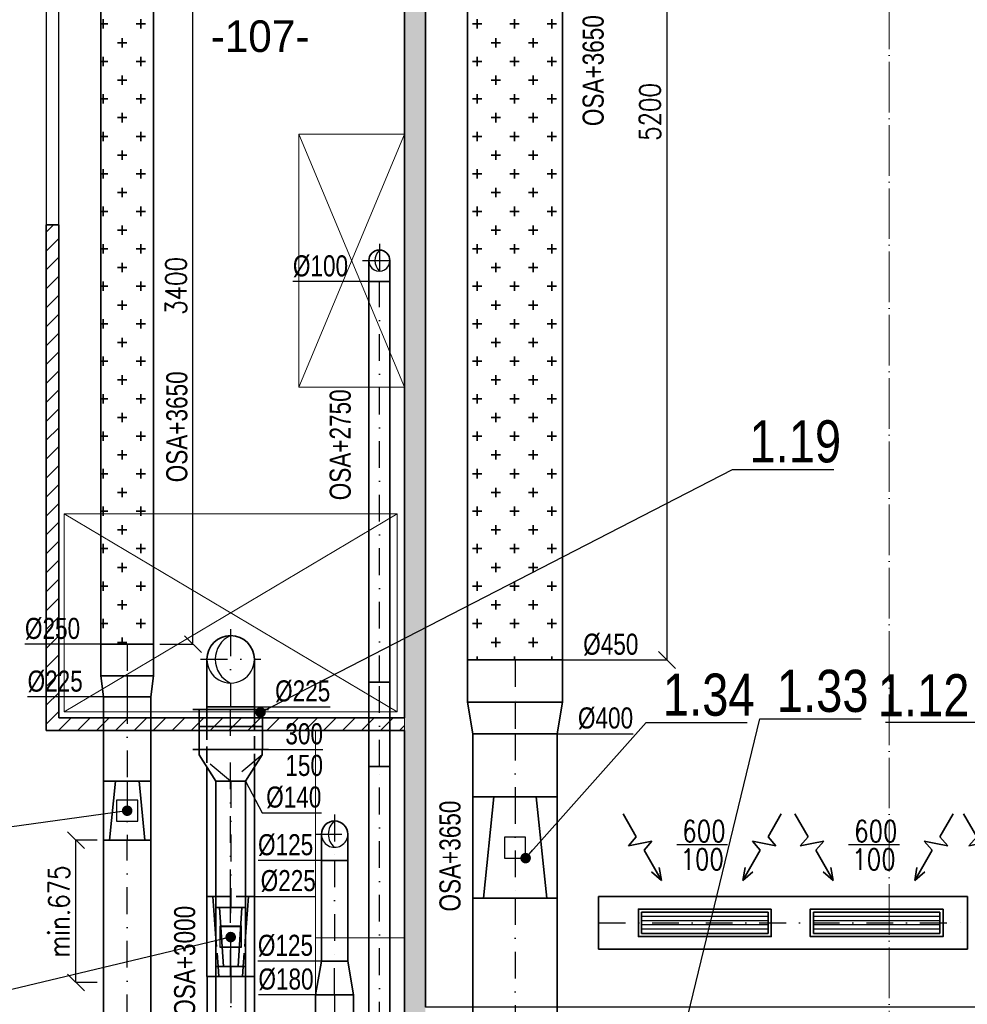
# Model space of a CAD drawing. Header units: millimetres. Extents: x 161070 to 520640, y 9197 to 248394.
# Tile 91 of 137: x 189772 to 194267, y 125788 to 130459. Entities that reach past the tile are written whole.
import ezdxf
from ezdxf.enums import TextEntityAlignment as Align

# ---------------------------------------------------------------- set-up
doc = ezdxf.new("R2010")
doc.units = ezdxf.units.MM
doc.header["$LTSCALE"] = 10
for name, pattern in [('ACAD_ISO04W100', [30, 24, -3, 0, -3]), ('DASHDOT', [25.4, 12.7, -6.35, 0, -6.35]), ('DASHED', [19.05, 12.7, -6.35]), ('ČÁRKOVANÁ', [0.75, 0.5, -0.25])]:
    doc.linetypes.add(name, pattern=pattern)
doc.layers.get('Defpoints').update_dxf_attribs({"color": 252})
doc.layers.add('netisk', color=253, linetype='Continuous', plot=False)
for name, color, linetype, lineweight in [('NS_tlusta', 253, 'Continuous', 15), ('NS_velmi_tlusta', 253, 'Continuous', 35), ('srafy', 253, 'Continuous', 9), ('tlusta', 253, 'Continuous', 15), ('VZT Odvod', 5, 'Continuous', 35), ('VZT Privod', 6, 'Continuous', 35), ('VZT-koty', 4, 'Continuous', 25)]:
    doc.layers.add(name, color=color, linetype=linetype, lineweight=lineweight)
for name, color, linetype in [('VZT CM', 1, 'Continuous'), ('VZT Odvod-pozice_odkaz', 7, 'Continuous'), ('VZT Odvod-pozice_text', 7, 'Continuous'), ('VZT Privod-pozice_odkaz', 7, 'Continuous'), ('VZT Privod-pozice_text', 7, 'Continuous')]:
    doc.layers.add(name, color=color, linetype=linetype)
doc.layers.add('zarizovaci predmety', color=253, linetype='Continuous', lineweight=9, transparency=0.3)
doc.styles.add('AR-KOTY', font='simplex', dxfattribs={"width": 0.7})
doc.styles.add('Arial', font='arial.ttf')
doc.styles.add('laplan N', font='txt')
doc.styles.add('Romans', font='romans.shx', dxfattribs={"width": 0.8})
doc.styles.get("Standard").update_dxf_attribs({"font": 'ic-simplex.shx', "width": 0.8})
doc.dimstyles.new('CADKON', dxfattribs={"dimscale": 50, "dimtxt": 2.5, "dimasz": 2.5, "dimexe": 1.8, "dimexo": 5, "dimgap": 0.6, "dimtad": 1, "dimrnd": 1, "dimtxsty": 'Standard', "dimblk1": 'ARCHTICK', "dimblk2": 'ARCHTICK', "dimsah": 1, "dimcen": 2.5, "dimadec": 1, "dimazin": 2, "dimtfac": 1, "dimtdec": 4, "dimtix": 1, "dimtmove": 1, "dimatfit": 3, "dimldrblk": 'OPEN30', "dimfxl": 5, "dimtolj": 1, "dimarcsym": 0})
doc.dimstyles.new('Standa 50', dxfattribs={"dimtxt": 100, "dimasz": 80, "dimexe": 0, "dimexo": 30, "dimgap": 30, "dimtad": 1, "dimdec": 0, "dimrnd": 1, "dimdsep": 46, "dimtxsty": 'Romans', "dimblk": 'OBLIQUE', "dimcen": 0, "dimclrd": 256, "dimclre": 256, "dimclrt": 256, "dimadec": 0, "dimazin": 0, "dimtfac": 1, "dimtdec": 0, "dimtofl": 0, "dimtmove": 0, "dimatfit": 3, "dimldrblk": 'OBLIQUE', "dimfxl": 1, "dimtvp": 1.1, "dimtolj": 1, "dimlwd": -1, "dimlwe": -1, "dimarcsym": 0})
pattern_1 = [(90, (-376.46, -2e-12), (-532, 533.4), [44.45, -488.95]), (90, (-198.66, 1e-14), (-532, 533.4), [44.45, -488.95]), (90, (-20.86, -2e-12), (-532, 533.4), [44.45, -488.95]), (180, (-0.007, 22.2), (2e-13, 533.4), [43.0784, -3148.9216]), (180, (-532, 555.6), (2e-13, 533.4), [43.0784, -3148.9216]), (180, (-1064, 1089), (2e-13, 533.4), [43.0784, -3148.9216]), (180, (-1596, 1622.4), (2e-13, 533.4), [43.0784, -3148.9216]), (180, (-2128, 2155.8), (2e-13, 533.4), [43.0784, -3148.9216]), (180, (-2660, 2689.2), (2e-13, 533.4), [43.0784, -3148.9216]), (180, (-176.44, 22.2), (2e-13, 533.4), [44.45, -3147.55]), (180, (-708.43, 555.6), (2e-13, 533.4), [44.45, -3147.55]), (180, (-1240.43, 1089), (2e-13, 533.4), [44.45, -3147.55]), (180, (-1772.43, 1622.4), (2e-13, 533.4), [44.45, -3147.55]), (180, (-2304.43, 2155.8), (2e-13, 533.4), [44.45, -3147.55]), (180, (-2836.43, 2689.2), (2e-13, 533.4), [44.45, -3147.55]), (180, (-354.24, 22.2), (2e-13, 533.4), [44.45, -3147.55]), (180, (-886.24, 555.6), (2e-13, 533.4), [44.45, -3147.55]), (180, (-1418.23, 1089), (2e-13, 533.4), [44.45, -3147.55]), (180, (-1950.23, 1622.4), (2e-13, 533.4), [44.45, -3147.55]), (180, (-2482.24, 2155.8), (2e-13, 533.4), [44.45, -3147.55]), (180, (-3014.24, 2689.2), (2e-13, 533.4), [44.45, -3147.55]), (180, (-354.24, 200), (2e-13, 533.4), [44.45, -3147.55]), (180, (-886.24, 733.4), (2e-13, 533.4), [44.45, -3147.55]), (180, (-1418.23, 1266.8), (2e-13, 533.4), [44.45, -3147.55]), (180, (-1950.23, 1800.2), (2e-13, 533.4), [44.45, -3147.55]), (180, (-2482.24, 2333.6), (2e-13, 533.4), [44.45, -3147.55]), (180, (-3014.24, 2867), (2e-13, 533.4), [44.45, -3147.55]), (180, (-354.24, 377.8), (2e-13, 533.4), [44.45, -3147.55]), (180, (-886.24, 911.2), (2e-13, 533.4), [44.45, -3147.55]), (180, (-1418.23, 1444.6), (2e-13, 533.4), [44.45, -3147.55]), (180, (-1950.23, 1978), (2e-13, 533.4), [44.45, -3147.55]), (180, (-2482.24, 2511.4), (2e-13, 533.4), [44.45, -3147.55]), (180, (-3014.24, 3044.8), (2e-13, 533.4), [44.45, -3147.55]), (90, (-376.46, 177.8), (-532, 533.4), [44.45, -488.95]), (90, (-376.46, 355.6), (-532, 533.4), [44.45, -488.95]), (90, (-287.56, 88.9), (-532, 533.4), [44.45, -488.95]), (90, (-287.56, 266.7), (-532, 533.4), [44.45, -488.95]), (90, (-198.66, 177.8), (-532, 533.4), [44.45, -488.95]), (90, (-198.66, 355.6), (-532, 533.4), [44.45, -488.95]), (90, (-109.76, 88.9), (-532, 533.4), [44.45, -488.95]), (90, (-109.76, 266.7), (-532, 533.4), [44.45, -488.95]), (90, (-20.86, 177.8), (-532, 533.4), [44.45, -488.95]), (90, (-20.86, 355.6), (-532, 533.4), [44.45, -488.95]), (180, (-87.53, 111.1), (2e-13, 533.4), [44.45, -3147.55]), (180, (-619.53, 644.5), (2e-13, 533.4), [44.45, -3147.55]), (180, (-1151.54, 1177.9), (2e-13, 533.4), [44.45, -3147.55]), (180, (-1683.54, 1711.3), (2e-13, 533.4), [44.45, -3147.55]), (180, (-2215.53, 2244.7), (2e-13, 533.4), [44.45, -3147.55]), (180, (-2747.53, 2778.1), (2e-13, 533.4), [44.45, -3147.55]), (180, (-265.33, 111.1), (2e-13, 533.4), [44.45, -3147.55]), (180, (-797.33, 644.5), (2e-13, 533.4), [44.45, -3147.55]), (180, (-1329.34, 1177.9), (2e-13, 533.4), [44.45, -3147.55]), (180, (-1861.34, 1711.3), (2e-13, 533.4), [44.45, -3147.55]), (180, (-2393.34, 2244.7), (2e-13, 533.4), [44.45, -3147.55]), (180, (-2925.34, 2778.1), (2e-13, 533.4), [44.45, -3147.55]), (180, (-0.007, 200), (2e-13, 533.4), [43.0784, -3148.9216]), (180, (-532, 733.4), (2e-13, 533.4), [43.0784, -3148.9216]), (180, (-1064, 1266.8), (2e-13, 533.4), [43.0784, -3148.9216]), (180, (-1596, 1800.2), (2e-13, 533.4), [43.0784, -3148.9216]), (180, (-2128, 2333.6), (2e-13, 533.4), [43.0784, -3148.9216]), (180, (-2660, 2867), (2e-13, 533.4), [43.0784, -3148.9216]), (180, (-176.44, 200), (2e-13, 533.4), [44.45, -3147.55]), (180, (-708.43, 733.4), (2e-13, 533.4), [44.45, -3147.55]), (180, (-1240.43, 1266.8), (2e-13, 533.4), [44.45, -3147.55]), (180, (-1772.43, 1800.2), (2e-13, 533.4), [44.45, -3147.55]), (180, (-2304.43, 2333.6), (2e-13, 533.4), [44.45, -3147.55]), (180, (-2836.43, 2867), (2e-13, 533.4), [44.45, -3147.55]), (180, (-87.53, 288.9), (2e-13, 533.4), [44.45, -3147.55]), (180, (-619.53, 822.3), (2e-13, 533.4), [44.45, -3147.55]), (180, (-1151.54, 1355.7), (2e-13, 533.4), [44.45, -3147.55]), (180, (-1683.54, 1889.1), (2e-13, 533.4), [44.45, -3147.55]), (180, (-2215.53, 2422.5), (2e-13, 533.4), [44.45, -3147.55]), (180, (-2747.53, 2955.9), (2e-13, 533.4), [44.45, -3147.55]), (180, (-265.33, 288.9), (2e-13, 533.4), [44.45, -3147.55]), (180, (-797.33, 822.3), (2e-13, 533.4), [44.45, -3147.55]), (180, (-1329.34, 1355.7), (2e-13, 533.4), [44.45, -3147.55]), (180, (-1861.34, 1889.1), (2e-13, 533.4), [44.45, -3147.55]), (180, (-2393.34, 2422.5), (2e-13, 533.4), [44.45, -3147.55]), (180, (-2925.34, 2955.9), (2e-13, 533.4), [44.45, -3147.55]), (180, (-0.007, 377.8), (2e-13, 533.4), [43.0784, -3148.9216]), (180, (-532, 911.2), (2e-13, 533.4), [43.0784, -3148.9216]), (180, (-1064, 1444.6), (2e-13, 533.4), [43.0784, -3148.9216]), (180, (-1596, 1978), (2e-13, 533.4), [43.0784, -3148.9216]), (180, (-2128, 2511.4), (2e-13, 533.4), [43.0784, -3148.9216]), (180, (-2660, 3044.8), (2e-13, 533.4), [43.0784, -3148.9216]), (180, (-176.44, 377.8), (2e-13, 533.4), [44.45, -3147.55]), (180, (-708.43, 911.2), (2e-13, 533.4), [44.45, -3147.55]), (180, (-1240.43, 1444.6), (2e-13, 533.4), [44.45, -3147.55]), (180, (-1772.43, 1978), (2e-13, 533.4), [44.45, -3147.55]), (180, (-2304.43, 2511.4), (2e-13, 533.4), [44.45, -3147.55]), (180, (-2836.43, 3044.8), (2e-13, 533.4), [44.45, -3147.55]), (90, (-465.36, 88.9), (-532, 533.4), [44.45, -488.95]), (90, (-465.36, 266.7), (-532, 533.4), [44.45, -488.95]), (180, (-443.13, 111.1), (2e-13, 533.4), [44.45, -3147.55]), (180, (-975.13, 644.5), (2e-13, 533.4), [44.45, -3147.55]), (180, (-1507.13, 1177.9), (2e-13, 533.4), [44.45, -3147.55]), (180, (-2039.13, 1711.3), (2e-13, 533.4), [44.45, -3147.55]), (180, (-2571.14, 2244.7), (2e-13, 533.4), [44.45, -3147.55]), (180, (-3103.14, 2778.1), (2e-13, 533.4), [44.45, -3147.55]), (180, (-443.13, 288.9), (2e-13, 533.4), [44.45, -3147.55]), (180, (-975.13, 822.3), (2e-13, 533.4), [44.45, -3147.55]), (180, (-1507.13, 1355.7), (2e-13, 533.4), [44.45, -3147.55]), (180, (-2039.13, 1889.1), (2e-13, 533.4), [44.45, -3147.55]), (180, (-2571.14, 2422.5), (2e-13, 533.4), [44.45, -3147.55]), (180, (-3103.14, 2955.9), (2e-13, 533.4), [44.45, -3147.55]), (90, (-465.36, 444.5), (-532, 533.4), [44.45, -488.95]), (90, (-287.56, 444.5), (-532, 533.4), [44.45, -488.95]), (90, (-109.76, 444.5), (-532, 533.4), [44.45, -488.95]), (180, (-87.53, 466.7), (2e-13, 533.4), [44.45, -3147.55]), (180, (-619.53, 1000.1), (2e-13, 533.4), [44.45, -3147.55]), (180, (-1151.54, 1533.5), (2e-13, 533.4), [44.45, -3147.55]), (180, (-1683.54, 2066.9), (2e-13, 533.4), [44.45, -3147.55]), (180, (-2215.53, 2600.3), (2e-13, 533.4), [44.45, -3147.55]), (180, (-2747.53, 3133.7), (2e-13, 533.4), [44.45, -3147.55]), (180, (-265.33, 466.7), (2e-13, 533.4), [44.45, -3147.55]), (180, (-797.33, 1000.1), (2e-13, 533.4), [44.45, -3147.55]), (180, (-1329.34, 1533.5), (2e-13, 533.4), [44.45, -3147.55]), (180, (-1861.34, 2066.9), (2e-13, 533.4), [44.45, -3147.55]), (180, (-2393.34, 2600.3), (2e-13, 533.4), [44.45, -3147.55]), (180, (-2925.34, 3133.7), (2e-13, 533.4), [44.45, -3147.55]), (180, (-443.13, 466.7), (2e-13, 533.4), [44.45, -3147.55]), (180, (-975.13, 1000.1), (2e-13, 533.4), [44.45, -3147.55]), (180, (-1507.13, 1533.5), (2e-13, 533.4), [44.45, -3147.55]), (180, (-2039.13, 2066.9), (2e-13, 533.4), [44.45, -3147.55]), (180, (-2571.14, 2600.3), (2e-13, 533.4), [44.45, -3147.55]), (180, (-3103.14, 3133.7), (2e-13, 533.4), [44.45, -3147.55])]

# ---------------------------------------------------------------- blocks, each defined once
blk = doc.blocks.new('vd')
at = {"layer": 'srafy', "transparency": 33554610}
h = blk.add_hatch(dxfattribs=at)
h.set_pattern_fill('CEMENT_POTER', color=8, scale=30)
h.set_pattern_definition([(45, (315274.35, 92199.55), (-42.426407, 42.426407), []), (45, (315302.63, 92199.55), (-42.426407, 42.426407), [0, -30]), (45, (315330.916, 92199.55), (-42.426407, 42.426407), [0, -30])])
h.paths.add_polyline_path([(191697.2, 122674.3), (191697.2, 133825.5), (191597.2, 133829.1), (191597.2, 131136.3), (191597.2, 131086.3), (191597.2, 122674.3)])
h = blk.add_hatch(dxfattribs=at)
h.set_pattern_fill('ANSI31', color=8, scale=20)
h.set_pattern_definition([(45, (313642.47, 93258.29), (-44.90128, 44.90128), [])])
h.paths.add_polyline_path([(189957.2, 129486.3), (189897.2, 129486.3), (189897.2, 127086.3), (191597.2, 127086.3), (191597.2, 127146.3), (189957.2, 127146.3)])
at = {"layer": 'netisk', "color": 8}
for points in [[(191696.9, 133825.5), (193757.2, 133751.9), (193757.2, 132944.3), (193757.2, 132674.3), (194037.2, 132674.3), (194037.2, 132944.3), (193757.2, 132944.3), (193757.2, 133751.9), (198737.2, 133574), (198737.2, 125774.3), (195697.2, 125774.3), (191697.2, 125774.3)], [(187397.2, 133326.3), (188597.2, 133346.8), (189897.2, 133369), (189897.2, 127086.3), (191597.2, 127086.3), (191597.2, 122674.3), (188537.2, 122674.3), (188537.2, 122944.3), (188257.2, 122944.3), (188257.2, 122674.3), (187397.2, 122674.3)], [(189957.2, 131076.3), (191597.2, 131076.3), (191597.2, 127146.3), (189957.2, 127146.3)]]:
    blk.add_lwpolyline(points, close=True, dxfattribs=at)
at = {"layer": 'NS_tlusta', "color": 8}
blk.add_line((191597.2, 127146.3), (191597.2, 127086.3), dxfattribs=at)
at = {"layer": 'NS_velmi_tlusta', "color": 8}
for p, q in [((189897.2, 129486.3), (189957.2, 129486.3)), ((189957.2, 127146.3), (191597.2, 127146.3)), ((189897.2, 127086.3), (191597.2, 127086.3))]:
    blk.add_line(p, q, dxfattribs=at)
for points in [[(191697.2, 133825.5), (191697.2, 125774.3)], [(191597.2, 131076.3), (191597.2, 127146.3)], [(189897.2, 129486.3), (189897.2, 127086.3)], [(189957.2, 129486.3), (189957.2, 127146.3)], [(189957.2, 128359.3), (189957.2, 127146.3)], [(191597.2, 127086.3), (191597.2, 122674.3)]]:
    blk.add_lwpolyline(points, dxfattribs=at)
at = {"layer": 'tlusta', "color": 8, "linetype": 'ACAD_ISO04W100'}
blk.add_line((193897.2, 120715.9), (193897.2, 133746.9), dxfattribs=at)
at = {"layer": 'zarizovaci predmety', "color": 8}
for p, q in [((191097.2, 128716.3), (191597.2, 129916.3)), ((191097.2, 129916.3), (191597.2, 128716.3)), ((189983, 128114.7), (191563, 127174.7)), ((189983, 127174.7), (191563, 128114.7))]:
    blk.add_line(p, q, dxfattribs=at)
for points in [[(191097.2, 128716.3), (191097.2, 129916.3), (191597.2, 129916.3), (191597.2, 128716.3)], [(189983, 127174.7), (191563, 127174.7), (191563, 128114.7), (189983, 128114.7)], [(191597.2, 127086.3), (191597.2, 126104), (191175.9, 126104), (191175.9, 127086.3)], [(191597.2, 126104), (191597.2, 125121.7), (191175.9, 125121.7), (191175.9, 126104)]]:
    blk.add_lwpolyline(points, close=True, dxfattribs=at)
blk = doc.blocks.new('*U2277', base_point=(100.000029, 76.999998))
at = {"color": 0, "linetype": 'ByBlock', "lineweight": -2}
for p, q in [((278.000029, 76.999998), (304.513255, 153.999998)), ((331.026481, 76.999998), (304.513255, 153.999998)), ((100.000029, 76.999998), (278.000029, 76.999998)), ((331.026481, 76.999998), (357.539708, -0.000002)), ((357.539708, -0.000002), (384.052934, 76.999998)), ((384.052934, 76.999998), (620.052934, 76.999998)), ((620.052934, 76.999998), (535.879199, 107.513298)), ((620.052934, 76.999998), (535.879199, 46.486697))]:
    blk.add_line(p, q, dxfattribs=at)
blk = doc.blocks.new('*U2603', base_point=(300, 400))
at = {"color": 0, "linetype": 'ByBlock', "lineweight": -2}
for p, q in [((0, 400), (0, 0)), ((300, 400), (0, 400)), ((300, 0), (300, 400)), ((0, 0), (300, 0))]:
    blk.add_line(p, q, dxfattribs=at)
at = {"color": 2, "linetype": 'DASHDOT', "lineweight": 25}
blk.add_line((0, 200), (300, 200), dxfattribs=at)
blk = doc.blocks.new('*U2604', base_point=(150, -200))
at = {"color": 0, "linetype": 'ByBlock', "lineweight": -2}
for p, q in [((0, 225), (150, 200)), ((0, 225), (0, -225)), ((0, 225), (0, 225)), ((150, 200), (150, -200)), ((150, 200), (150, 200)), ((150, -200), (0, -225)), ((0, -225), (0, -225)), ((150, -200), (150, -200))]:
    blk.add_line(p, q, dxfattribs=at)
at = {"color": 2, "linetype": 'DASHDOT', "lineweight": 25}
blk.add_line((0, 0), (150, 0), dxfattribs=at)
blk = doc.blocks.new('*U2605', base_point=(200, 225))
at = {"color": 0, "linetype": 'ByBlock', "lineweight": -2}
for p, q in [((0, 450), (0, 0)), ((200, 450), (0, 450)), ((200, 0), (200, 450)), ((0, 0), (200, 0))]:
    blk.add_line(p, q, dxfattribs=at)
at = {"color": 2, "linetype": 'DASHDOT', "lineweight": 25}
blk.add_line((0, 225), (200, 225), dxfattribs=at)
blk = doc.blocks.new('*U2655', base_point=(600, 50))
at = {"color": 0, "linetype": 'ByBlock', "lineweight": -2}
for points in [[(0, 100), (0, 0)], [(0, 100), (600, 100)], [(600, 100), (600, 0)], [(0, 0), (600, 0)]]:
    blk.add_lwpolyline(points, dxfattribs=at)
at = {"color": 2, "linetype": 'ByBlock', "lineweight": 25}
for points in [[(0, 80), (600, 80)], [(0, 60), (600, 60)], [(0, 40), (600, 40)], [(0, 20), (600, 20)]]:
    blk.add_lwpolyline(points, dxfattribs=at)
blk = doc.blocks.new('*U2676', base_point=(0, 125))
at = {"color": 0, "linetype": 'ByBlock', "lineweight": -2}
for p, q in [((0, 250), (0, 0)), ((150, 250), (0, 250)), ((150, 0), (150, 250)), ((0, 0), (150, 0))]:
    blk.add_line(p, q, dxfattribs=at)
at = {"color": 2, "linetype": 'DASHDOT', "lineweight": 25}
blk.add_line((0, 125), (150, 125), dxfattribs=at)
blk = doc.blocks.new('*U2681')
at = {"color": 0, "linetype": 'ByBlock', "lineweight": -2}
for p, q in [((0, 125), (100, 112.5)), ((0, 125), (0, -125)), ((0, 125), (0, 125)), ((100, 112.5), (100, -112.5)), ((100, 112.5), (100, 112.5)), ((100, -112.5), (0, -125)), ((0, -125), (0, -125)), ((100, -112.5), (100, -112.5))]:
    blk.add_line(p, q, dxfattribs=at)
at = {"color": 2, "linetype": 'DASHDOT', "lineweight": 25}
blk.add_line((0, 0), (100, 0), dxfattribs=at)
blk = doc.blocks.new('*U2682', base_point=(0, 112.5))
at = {"color": 0, "linetype": 'ByBlock', "lineweight": -2}
for p, q in [((0, 225), (0, 0)), ((400, 225), (0, 225)), ((400, 0), (400, 225)), ((0, 0), (400, 0))]:
    blk.add_line(p, q, dxfattribs=at)
at = {"color": 2, "linetype": 'DASHDOT', "lineweight": 25}
blk.add_line((0, 112.5), (400, 112.5), dxfattribs=at)
blk = doc.blocks.new('*U2706', base_point=(0, 225))
at = {"color": 0, "linetype": 'ByBlock', "lineweight": -2}
for p, q in [((0, 225), (0, 0)), ((1874.877589, 225), (0, 225)), ((1874.877589, 0), (1874.877589, 225)), ((0, 0), (1874.877589, 0))]:
    blk.add_line(p, q, dxfattribs=at)
at = {"color": 2, "linetype": 'DASHDOT', "lineweight": 25}
blk.add_line((0, 112.5), (1874.877589, 112.5), dxfattribs=at)
blk = doc.blocks.new('*U2711', base_point=(1900, 50))
at = {"color": 0, "linetype": 'ByBlock', "lineweight": -2}
for p, q in [((0, 100), (0, 0)), ((1900, 100), (0, 100)), ((1900, 0), (1900, 100)), ((0, 0), (1900, 0))]:
    blk.add_line(p, q, dxfattribs=at)
at = {"color": 2, "linetype": 'DASHDOT', "lineweight": 25}
blk.add_line((0, 50), (1900, 50), dxfattribs=at)
blk = doc.blocks.new('*U2713', base_point=(400, 50))
at = {"color": 0, "linetype": 'ByBlock', "lineweight": -2}
for p, q in [((0, 100), (0, 0)), ((400, 100), (0, 100)), ((400, 0), (400, 100)), ((0, 0), (400, 0))]:
    blk.add_line(p, q, dxfattribs=at)
at = {"color": 2, "linetype": 'DASHDOT', "lineweight": 25}
blk.add_line((0, 50), (400, 50), dxfattribs=at)
blk = doc.blocks.new('*U2714', base_point=(1243.897287, 50))
at = {"color": 0, "linetype": 'ByBlock', "lineweight": -2}
for p, q in [((0, 100), (0, 0)), ((1243.897287, 100), (0, 100)), ((1243.897287, 0), (1243.897287, 100)), ((0, 0), (1243.897287, 0))]:
    blk.add_line(p, q, dxfattribs=at)
at = {"color": 2, "linetype": 'DASHDOT', "lineweight": 25}
blk.add_line((0, 50), (1243.897287, 50), dxfattribs=at)
blk = doc.blocks.new('*U2715')
at = {"color": 2, "linetype": 'DASHDOT', "lineweight": 25}
for p, q in [((0, 180), (0, 0)), ((-80, 100), (80, 100))]:
    blk.add_line(p, q, dxfattribs=at)
at = {"color": 0, "linetype": 'ByBlock', "lineweight": -2}
for p, q in [((-50, 0), (-50, 100)), ((50, 0), (50, 100)), ((-50, 0), (50, 0))]:
    blk.add_line(p, q, dxfattribs=at)
blk.add_arc((0, 100), 50, 0, 180, dxfattribs=at)
at = {"color": 2, "lineweight": 25}
for centre, radius, start, end in [((50, 100), 70.7, 135, 225), ((0, 100), 50, 180, 0)]:
    blk.add_arc(centre, radius, start, end, dxfattribs=at)
blk = doc.blocks.new('*U2804', base_point=(0, 125))
at = {"color": 2, "linetype": 'DASHDOT', "lineweight": 25}
for p, q in [((0, 217.5), (0, 0)), ((-92.5, 125), (92.5, 125))]:
    blk.add_line(p, q, dxfattribs=at)
at = {"color": 0, "linetype": 'ByBlock', "lineweight": -2}
for p, q in [((-62.5, 0), (-62.5, 125)), ((62.5, 0), (62.5, 125)), ((-62.5, 0), (62.5, 0))]:
    blk.add_line(p, q, dxfattribs=at)
blk.add_arc((0, 125), 62.5, 0, 180, dxfattribs=at)
at = {"color": 2, "lineweight": 25}
for centre, radius, start, end in [((50, 125), 80, 128.6598, 231.3402), ((0, 125), 62.5, 180, 0)]:
    blk.add_arc(centre, radius, start, end, dxfattribs=at)
blk = doc.blocks.new('*U2820')
at = {"color": 0, "linetype": 'ByBlock', "lineweight": -2}
for p, q in [((0, 90), (160, 62.5)), ((0, 90), (0, -90)), ((0, 90), (0, 90)), ((160, 62.5), (160, -62.5)), ((160, 62.5), (160, 62.5)), ((160, -62.5), (0, -90)), ((0, -90), (0, -90)), ((160, -62.5), (160, -62.5))]:
    blk.add_line(p, q, dxfattribs=at)
at = {"color": 2, "linetype": 'DASHDOT', "lineweight": 25}
blk.add_line((0, 0), (160, 0), dxfattribs=at)
blk = doc.blocks.new('*U2821', base_point=(95, 90))
at = {"color": 0, "linetype": 'ByBlock', "lineweight": -2}
for p, q in [((0, 180), (0, 0)), ((0, 180), (95, 180)), ((95, 180), (95, 0)), ((0, 0), (95, 0))]:
    blk.add_line(p, q, dxfattribs=at)
at = {"color": 2, "linetype": 'DASHDOT', "lineweight": 25}
blk.add_line((0, 90), (95, 90), dxfattribs=at)
blk = doc.blocks.new('*U2823', base_point=(0, 62.5))
at = {"color": 0, "linetype": 'ByBlock', "lineweight": -2}
for p, q in [((0, 125), (0, 0)), ((477.304838, 125), (0, 125)), ((477.304838, 0), (477.304838, 125)), ((0, 0), (477.304838, 0))]:
    blk.add_line(p, q, dxfattribs=at)
at = {"color": 2, "linetype": 'DASHDOT', "lineweight": 25}
blk.add_line((0, 62.5), (477.304838, 62.5), dxfattribs=at)
blk = doc.blocks.new('*U2939', base_point=(150, 300))
at = {"color": 0, "linetype": 'ByBlock', "lineweight": -2}
for p, q in [((0, 300), (0, 330)), ((150, 300), (150, 330)), ((150, 300), (0, 300)), ((0, 300), (0, 0)), ((150, 0), (150, 300)), ((0, 0), (0, -30)), ((0, 0), (150, 0)), ((150, 0), (150, -30))]:
    blk.add_line(p, q, dxfattribs=at)
blk = doc.blocks.new('*U2942', base_point=(150, -70))
at = {"color": 0, "linetype": 'ByBlock', "lineweight": -2}
for p, q in [((0, 150), (0, 180)), ((25, 150), (0, 150)), ((0, 150), (0, 150)), ((0, 150), (0, -150)), ((25, 150), (150, 70)), ((150, 70), (150, 70)), ((150, 70), (150, -70)), ((150, 70), (150, 70)), ((150, -70), (25, -150)), ((150, -70), (150, -70)), ((150, -70), (150, -70)), ((25, -150), (0, -150)), ((0, -150), (0, -180)), ((0, -150), (0, -150))]:
    blk.add_line(p, q, dxfattribs=at)
at = {"color": 2, "linetype": 'DASHDOT', "lineweight": 25}
for p, q in [((25, 150), (150, 0)), ((150, 0), (25, -150))]:
    blk.add_line(p, q, dxfattribs=at)
blk = doc.blocks.new('*U2944', base_point=(0, 140))
at = {"color": 0, "linetype": 'ByBlock', "lineweight": -2}
for p, q in [((0, 140), (0, 0)), ((600, 140), (0, 140)), ((600, 0), (600, 140)), ((0, 0), (600, 0))]:
    blk.add_line(p, q, dxfattribs=at)
at = {"color": 2, "linetype": 'DASHDOT', "lineweight": 25}
blk.add_line((0, 70), (600, 70), dxfattribs=at)
blk = doc.blocks.new('*U2945')
at = {"color": 0, "linetype": 'ByBlock', "lineweight": -2}
for p, q in [((-70, 280), (-70, 0)), ((70, 280), (-70, 280)), ((-35, 280), (-52.5, 0)), ((35, 280), (52.5, 0)), ((70, 0), (70, 280)), ((-70, 0), (70, 0))]:
    blk.add_line(p, q, dxfattribs=at)
at = {"color": 2, "linetype": 'DASHDOT', "lineweight": 25}
blk.add_line((0, 280), (0, 0), dxfattribs=at)
at = {"color": 2, "linetype": 'ČÁRKOVANÁ', "lineweight": 25, "ltscale": 0.5}
for p, q in [((50, 190), (-50, 190)), ((-50, 190), (-50, 90)), ((50, 90), (50, 190)), ((-50, 90), (50, 90))]:
    blk.add_line(p, q, dxfattribs=at)
blk = doc.blocks.new('*U3036', base_point=(900, 0))
at = {"color": 0, "linetype": 'ByBlock', "lineweight": -2}
for p, q in [((0, 225), (0, 182.2)), ((613, 225), (0, 225)), ((900, 225), (886.6, 225)), ((900, 0), (900, 225)), ((0, 42.2), (0, 0)), ((0, 0), (613, 0)), ((886.6, 0), (900, 0))]:
    blk.add_line(p, q, dxfattribs=at)
at = {"color": 2, "linetype": 'DASHED', "lineweight": -2, "ltscale": 0.5}
for p, q in [((696.6, 225), (613, 225)), ((806.6, 225), (696.6, 225)), ((846.6, 225), (806.6, 225)), ((886.6, 225), (846.6, 225)), ((0, 182.2), (0, 42.2)), ((613, 0), (696.6, 0)), ((696.6, 0), (806.6, 0)), ((806.6, 0), (846.6, 0)), ((846.6, 0), (886.6, 0))]:
    blk.add_line(p, q, dxfattribs=at)
at = {"color": 2, "linetype": 'DASHDOT', "lineweight": 25}
blk.add_line((0, 112.5), (900, 112.5), dxfattribs=at)
blk = doc.blocks.new('*U3035', base_point=(0, 225))
at = {"color": 2, "linetype": 'DASHDOT', "lineweight": 25}
for p, q in [((0, 367.5), (0, 0)), ((-142.5, 225), (142.5, 225))]:
    blk.add_line(p, q, dxfattribs=at)
at = {"color": 0, "linetype": 'ByBlock', "lineweight": -2}
for p, q in [((-112.5, 0), (-112.5, 225)), ((112.5, 0), (112.5, 225)), ((-112.5, 0), (112.5, 0))]:
    blk.add_line(p, q, dxfattribs=at)
blk.add_arc((0, 225), 112.5, 0, 180, dxfattribs=at)
at = {"color": 2, "lineweight": 25}
for centre, radius, start, end in [((50, 225), 123.1, 113.9625, 246.0375), ((0, 225), 112.5, 180, 0)]:
    blk.add_arc(centre, radius, start, end, dxfattribs=at)
blk = doc.blocks.new('*U2601', base_point=(1500, 400))
at = {"color": 0, "linetype": 'ByBlock', "lineweight": -2}
for p, q in [((0, 400), (0, 0)), ((1500, 400), (0, 400)), ((1500, 0), (1500, 400)), ((0, 0), (1500, 0))]:
    blk.add_line(p, q, dxfattribs=at)
at = {"color": 2, "linetype": 'DASHDOT', "lineweight": 25}
blk.add_line((0, 200), (1500, 200), dxfattribs=at)
blk = doc.blocks.new('_OBLIQUE')
at = {"color": 0, "linetype": 'ByBlock'}
blk.add_line((-0.5, -0.5), (0.5, 0.5), dxfattribs=at)
blk = doc.blocks.new('*D3332')
at = {"layer": 'Defpoints', "color": 0}
for p in [(190039, 126566.3), (190169.7, 126566.3), (190169.7, 125891.3)]:
    blk.add_point(p, dxfattribs=at)
at = {"layer": 'VZT-koty'}
for p, q in [((190139.7, 126566.3), (190039, 126566.3)), ((190039, 125891.3), (190039, 126566.3)), ((190139.7, 125891.3), (190039, 125891.3))]:
    blk.add_line(p, q, dxfattribs=at)
at = {"layer": 'VZT-koty', "xscale": 80, "yscale": 80, "zscale": 80}
for p, rotation in [((190039, 126566.3), 90), ((190039, 125891.3), 270)]:
    blk.add_blockref('_OBLIQUE', p, dxfattribs=dict(at, rotation=rotation))
at = {"layer": 'VZT-koty', "insert": (189959, 126228.8), "char_height": 100, "attachment_point": 5, "rotation": 90, "style": 'Romans'}
blk.add_mtext('\\A1;\\A1;min.675', dxfattribs=at)
blk = doc.blocks.new('*U2963', base_point=(0, 140))
at = {"color": 0, "linetype": 'ByBlock', "lineweight": -2}
for p, q in [((0, 140), (0, 0)), ((1014.877589, 140), (0, 140)), ((1014.877589, 0), (1014.877589, 140)), ((0, 0), (1014.877589, 0))]:
    blk.add_line(p, q, dxfattribs=at)
at = {"color": 2, "linetype": 'DASHDOT', "lineweight": 25}
blk.add_line((0, 70), (1014.877589, 70), dxfattribs=at)
blk = doc.blocks.new('*U3039', base_point=(1977.9, 0))
at = {"color": 0, "linetype": 'ByBlock', "lineweight": -2}
for p, q in [((0, 225), (0, 182.5)), ((1278.3, 225), (0, 225)), ((1977.9, 225), (1678.3, 225)), ((1977.9, 0), (1977.9, 225)), ((0, 42.5), (0, 0)), ((0, 0), (1278.3, 0)), ((1678.3, 0), (1977.9, 0))]:
    blk.add_line(p, q, dxfattribs=at)
at = {"color": 2, "linetype": 'DASHED', "lineweight": -2, "ltscale": 0.5}
for p, q in [((1678.3, 225), (1278.3, 225)), ((1278.3, 0), (1678.3, 0))]:
    blk.add_line(p, q, dxfattribs=at)
at = {"color": 0, "linetype": 'ByBlock', "lineweight": -2, "ltscale": 0.5}
blk.add_line((0, 182.5), (0, 42.5), dxfattribs=at)
at = {"color": 2, "linetype": 'DASHDOT', "lineweight": 25}
blk.add_line((0, 112.5), (1977.9, 112.5), dxfattribs=at)
blk = doc.blocks.new('*D3566')
at = {"layer": 'Defpoints', "color": 0}
for p in [(192347.2, 132621.4), (192347.2, 127421.4), (192842.6, 127421.4)]:
    blk.add_point(p, dxfattribs=at)
at = {"layer": 'VZT-koty'}
for p, q in [((192377.2, 132621.4), (192842.6, 132621.4)), ((192842.6, 132621.4), (192842.6, 127421.4)), ((192377.2, 127421.4), (192842.6, 127421.4))]:
    blk.add_line(p, q, dxfattribs=at)
at = {"layer": 'VZT-koty', "xscale": 80, "yscale": 80, "zscale": 80}
for p, rotation in [((192842.6, 132621.4), 90), ((192842.6, 127421.4), 270)]:
    blk.add_blockref('_OBLIQUE', p, dxfattribs=dict(at, rotation=rotation))
at = {"layer": 'VZT-koty', "insert": (192762.6, 130021.4), "char_height": 100, "attachment_point": 5, "rotation": 90, "style": 'Romans'}
blk.add_mtext('\\A1;5200', dxfattribs=at)
blk = doc.blocks.new('_ArchTick')
at = {"color": 0, "const_width": 0.15}
blk.add_lwpolyline([(-0.5, -0.5), (0.5, 0.5)], dxfattribs=at)
blk = doc.blocks.new('*D3570')
at = {"layer": 'Defpoints', "color": 0}
for p in [(190407.2, 130895.8), (190594, 130895.8), (190407.2, 127496.3)]:
    blk.add_point(p, dxfattribs=at)
at = {"layer": 'VZT-koty'}
for p, q in [((190437.2, 130895.8), (190594, 130895.8)), ((190594, 127496.3), (190594, 130895.8)), ((190437.2, 127496.3), (190594, 127496.3))]:
    blk.add_line(p, q, dxfattribs=at)
at = {"layer": 'VZT-koty', "xscale": 80, "yscale": 80, "zscale": 80}
for p, rotation in [((190594, 130895.8), 90), ((190594, 127496.3), 270)]:
    blk.add_blockref('_OBLIQUE', p, dxfattribs=dict(at, rotation=rotation))
at = {"layer": 'VZT-koty', "insert": (190514, 129196), "char_height": 100, "attachment_point": 5, "rotation": 90, "style": 'Romans'}
blk.add_mtext('\\A1;3400', dxfattribs=at)
blk = doc.blocks.new('*U2664', base_point=(1750, 250))
at = {"color": 0, "linetype": 'ByBlock', "lineweight": -2}
for p, q in [((0, 250), (0, 0)), ((1750, 250), (0, 250)), ((1750, 0), (1750, 250)), ((0, 0), (1750, 0))]:
    blk.add_line(p, q, dxfattribs=at)
at = {"color": 2, "linetype": 'DASHDOT', "lineweight": 25}
blk.add_line((0, 125), (1750, 125), dxfattribs=at)
blk = doc.blocks.new('*U2956')
at = {"color": 0, "linetype": 'ByBlock', "lineweight": -2}
for points in [[(0, 0), (300, 0), (300, 80), (0, 80), (0, 0)], [(0, 0), (-30, 0)], [(300, 0), (330, 0)]]:
    blk.add_lwpolyline(points, dxfattribs=at)
blk = doc.blocks.new('*U2602', base_point=(0, 240))
at = {"color": 0, "linetype": 'ByBlock', "lineweight": -2}
for p, q in [((-200, 480), (-200, 0)), ((200, 480), (-200, 480)), ((-100, 480), (-150, 0)), ((100, 480), (150, 0)), ((200, 0), (200, 480)), ((-200, 0), (200, 0))]:
    blk.add_line(p, q, dxfattribs=at)
at = {"color": 2, "linetype": 'DASHDOT', "lineweight": 25}
blk.add_line((0, 480), (0, 0), dxfattribs=at)
at = {"color": 2, "linetype": 'ČÁRKOVANÁ', "lineweight": 25, "ltscale": 0.5}
for p, q in [((50, 290), (-50, 290)), ((-50, 290), (-50, 190)), ((50, 190), (50, 290)), ((-50, 190), (50, 190))]:
    blk.add_line(p, q, dxfattribs=at)
blk = doc.blocks.new('*U2680', base_point=(0, 280))
at = {"color": 0, "linetype": 'ByBlock', "lineweight": -2}
for p, q in [((-112.5, 280), (-112.5, 0)), ((112.5, 280), (-112.5, 280)), ((-56.25, 280), (-84.375, 0)), ((56.25, 280), (84.375, 0)), ((112.5, 0), (112.5, 280)), ((-112.5, 0), (112.5, 0))]:
    blk.add_line(p, q, dxfattribs=at)
at = {"color": 2, "linetype": 'DASHDOT', "lineweight": 25}
blk.add_line((0, 280), (0, 0), dxfattribs=at)
at = {"color": 2, "linetype": 'ČÁRKOVANÁ', "lineweight": 25, "ltscale": 0.5}
for p, q in [((50, 190), (-50, 190)), ((-50, 190), (-50, 90)), ((50, 90), (50, 190)), ((-50, 90), (50, 90))]:
    blk.add_line(p, q, dxfattribs=at)
blk = doc.blocks.new('*U3037', base_point=(112.5, 380))
at = {"color": 0, "linetype": 'ByBlock', "lineweight": -2}
for p, q in [((-112.5, 380), (-112.5, 0)), ((-69.7, 380), (-112.5, 380)), ((112.5, 380), (70.3, 380)), ((112.5, 0), (112.5, 380)), ((-69.7, 198.9), (-84.4, 0)), ((70.3, 189.6), (84.4, 0)), ((-112.5, 0), (-69.7, 0)), ((70.3, 0), (112.5, 0))]:
    blk.add_line(p, q, dxfattribs=at)
at = {"color": 2, "linetype": 'DASHED', "lineweight": -2, "ltscale": 0.5}
for p, q in [((70.3, 380), (-69.7, 380)), ((-56.2, 380), (-59.7, 332.9)), ((56.2, 380), (59.7, 332.9)), ((-59.8, 332.4), (-69.7, 198.9)), ((-59.7, 332.9), (-59.8, 332.4)), ((59.7, 332.9), (59.8, 332.4)), ((59.8, 332.4), (70.3, 189.6)), ((-69.7, 0), (70.3, 0))]:
    blk.add_line(p, q, dxfattribs=at)
at = {"color": 2, "linetype": 'DASHDOT', "lineweight": 25}
blk.add_line((0, 380), (0, 0), dxfattribs=at)
at = {"color": 2, "linetype": 'ČÁRKOVANÁ', "lineweight": 25, "ltscale": 0.5}
for p, q in [((50, 240), (-50, 240)), ((-50, 240), (-50, 140)), ((50, 140), (50, 240)), ((-50, 140), (50, 140))]:
    blk.add_line(p, q, dxfattribs=at)

msp = doc.modelspace()

# ---------------------------------------------------------------- hatches: boundary and pattern name
at = {"layer": 'VZT Privod', "transparency": 33554661}
h = msp.add_hatch(dxfattribs=at)
h.set_pattern_fill('BOURANE_KCE', color=3, scale=70, angle=90, style=0)
h.set_pattern_definition(pattern_1)
h.paths.add_polyline_path([(192347.2, 127421.4), (192347.2, 132621.4), (191897.2, 132621.4), (191897.2, 127421.4)])
h = msp.add_hatch(dxfattribs=at)
h.set_pattern_fill('BOURANE_KCE', color=3, scale=70, angle=90, style=0)
h.set_pattern_definition(pattern_1)
h.paths.add_polyline_path([(190407.2, 127496.3), (190407.2, 130895.8), (190157.2, 130895.8), (190157.2, 127496.3)])

# ---------------------------------------------------------------- linework, layer by layer
at = {"layer": 'VZT Odvod', "color": 2}
for points in [[(193337.2, 126239.3), (192707.2, 126239.3), (192707.2, 126109.3), (193337.2, 126109.3)], [(194152.2, 126239.3), (193522.2, 126239.3), (193522.2, 126109.3), (194152.2, 126109.3)]]:
    msp.add_lwpolyline(points, close=True, dxfattribs=at)
at = {"layer": 'VZT Privod'}
for points in [[(192347.2, 127421.4), (192347.2, 132621.4), (191897.2, 132621.4), (191897.2, 127421.4)], [(190407.2, 127496.3), (190407.2, 130895.8), (190157.2, 130895.8), (190157.2, 127496.3)]]:
    msp.add_lwpolyline(points, close=True, dxfattribs=at)
at = {"layer": 'VZT-koty'}
for p, q in [((191428.3, 129216.3), (191068.3, 129216.3)), ((190157.2, 127496.3), (189797.2, 127496.3)), ((192347.2, 127421.4), (192707.2, 127421.4)), ((190169.7, 127246.3), (189809.7, 127246.3)), ((190885.5, 127199.7), (191245.5, 127199.7)), ((192322.2, 127071.4), (192682.2, 127071.4)), ((190923, 126996.3), (191211, 126996.3)), ((190843.3, 126846.8), (190923.2, 126696.2)), ((190923.2, 126696.2), (191203.3, 126696.2)), ((193130.2, 126544.3), (192889.5, 126544.3)), ((193945.2, 126544.3), (193704.5, 126544.3)), ((191203.7, 126470.1), (190902.9, 126470.1)), ((190885.5, 126299.7), (191177.1, 126299.7)), ((191203.7, 125992.8), (190902.2, 125992.8)), ((191176.2, 125832.8), (190904.7, 125832.8))]:
    msp.add_line(p, q, dxfattribs=at)

# ---------------------------------------------------------------- block references
at = {"layer": 'VZT Odvod'}
msp.add_blockref('vd', (0, 0), dxfattribs=at)
for name, p, rotation in [('*U2715', (191478.3, 129216.3), 359.9999999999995), ('*U3035', (190773, 127424.7), 359.9999999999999), ('*U3036', (190885.5, 127199.7), 89.9999999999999), ('*U2956', (190923.3, 127186.3), 180), ('*U2939', (190623.3, 127146.3), 90), ('*U2942', (190703, 126846.3), 270), ('*U2944', (190843.3, 126846.8), 270), ('*U2804', (191266.2, 126595.1), 360), ('*U2823', (191266.2, 126470.1), 270), ('*U2664', (194268.3, 126299.3), 360), ('*U2820', (191266.2, 125832.8), 90), ('*U2963', (190843.3, 125967.3), 270), ('*U3039', (190660.8, 123941.8), 270), ('*U2821', (191266.2, 125737.8), 270)]:
    msp.add_blockref(name, p, dxfattribs=dict(at, rotation=rotation))
at = {"layer": 'VZT Odvod', "xscale": -1}
for name, p, rotation in [('*U2711', (191478.3, 129216.3), 270.0000000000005), ('*U2713', (191478.3, 127316.3), 270.0000000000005), ('*U2714', (191478.3, 126916.3), 270.0000000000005), ('*U3037', (190885.5, 125919.7), 180), ('*U2945', (190773.3, 126246.8), 180)]:
    msp.add_blockref(name, p, dxfattribs=dict(at, rotation=rotation))
at = {"layer": 'VZT Odvod', "yscale": 0.7, "zscale": 0.7}
for p, xscale, rotation in [((192634.8, 126690.9), -0.7, 119.9999999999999), ((193384.8, 126690.9), 0.7, 240.0000000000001), ((193449.8, 126690.9), -0.7, 119.9999999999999), ((194199.8, 126690.9), 0.7, 240.0000000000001), ((194249.8, 126690.9), -0.7, 119.9999999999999)]:
    msp.add_blockref('*U2277', p, dxfattribs=dict(at, xscale=xscale, rotation=rotation))
at = {"layer": 'VZT Odvod', "color": 2, "xscale": -1}
for p in [(192722.2, 126174.3), (193537.2, 126174.3)]:
    msp.add_blockref('*U2655', p, dxfattribs=at)
at = {"layer": 'VZT Privod'}
for name, p, rotation in [('*U2676', (190282.2, 127496.3), 270), ('*U2605', (192122.2, 127221.4), 270), ('*U2681', (190282.2, 127346.3), 270), ('*U2682', (190282.2, 127246.3), 270), ('*U2604', (191922.2, 127071.4), 270), ('*U2603', (192322.2, 126771.4), 270), ('*U2680', (190282.2, 126846.3), 360), ('*U2602', (192122.2, 126531.4), 360), ('*U2706', (190169.7, 124691.4), 90), ('*U2601', (192322.2, 124791.4), 270)]:
    msp.add_blockref(name, p, dxfattribs=dict(at, rotation=rotation))

# ---------------------------------------------------------------- texts
at = {"layer": 'VZT CM', "insert": (190678.2, 130455.9), "char_height": 150, "attachment_point": 1, "style": 'laplan N'}
msp.add_mtext_dynamic_manual_height_columns('{\\F.shx.shx.shx;-107-}', width=5545.815, gutter_width=500, heights=[5545.8], dxfattribs=at)
at = {"layer": 'VZT Odvod-pozice_text', "color": 210, "insert": (193233.9, 128355.9), "char_height": 200, "width": 400.68, "attachment_point": 7, "style": 'Arial'}
msp.add_mtext('{\\W0.8;1.19}', dxfattribs=at)
at = {"layer": 'VZT Privod-pozice_text', "color": 210, "char_height": 200, "style": 'Arial'}
for s, insert, attachment_point in [('\\W0.8\\H200.0\\C210;1.34', (192823.5, 127154.1), 7), ('\\W0.8\\H200.0\\C210;1.33', (193364, 127172.1), 7), ('\\W0.8\\H200.0\\C210;1.12', (194277.6, 127154.1), 9)]:
    msp.add_mtext(s, dxfattribs=dict(at, insert=insert, attachment_point=attachment_point))
at = {"layer": 'VZT-koty', "width": 0.8}
for s, p in [('OSA+3650', (192542.5, 130217.4)), ('OSA+3650', (190567.5, 128527.6)), ('OSA+2750', (191342.6, 128442.3)), ('OSA+3650', (191863.4, 126491.1)), ('OSA+3525, OSA+3000', (190604.7, 125699))]:
    msp.add_text(s, height=100, rotation=90, dxfattribs=at).set_placement(p, align=Align.CENTER)
for s, p in [('%%c100', (191068.3, 129241.3)), ('%%c250', (189797.2, 127521.3)), ('%%c225', (189809.7, 127271.3)), ('%%c125', (190902.9, 126495.1)), ('%%c125', (190902.2, 126017.8)), ('%%c180', (190904.7, 125857.8))]:
    msp.add_text(s, height=100, dxfattribs=at).set_placement(p)
for s, p in [('%%c450', (192707.2, 127446.4)), ('%%c225', (191245.5, 127224.7)), ('%%c400', (192682.2, 127096.4)), ('300', (191211, 127021.3)), ('%%c140', (191203.3, 126721.2)), ('%%c225', (191177.1, 126324.7))]:
    msp.add_text(s, height=100, dxfattribs=at).set_placement(p, align=Align.RIGHT)
msp.add_text('150', height=100, dxfattribs=at).set_placement((191211, 126971.3), align=Align.TOP_RIGHT)
at = {"layer": 'VZT-koty', "style": 'AR-KOTY', "width": 0.8}
for s, p in [('600', (193121.2, 126559.3)), ('600', (193936.2, 126559.3)), ('100', (193112.6, 126426.2)), ('100', (193927.6, 126426.2))]:
    msp.add_text(s, height=100, dxfattribs=at).set_placement(p, align=Align.RIGHT)

# ---------------------------------------------------------------- dimensions: what is measured, and where the dimension line sits
at = {"layer": 'VZT-koty'}
for base, p1, p2, picture, middle in [((192842.6, 127421.4), (192347.2, 132621.4), (192347.2, 127421.4), '*D3566', (192762.6, 130021.4)), ((190593.9735, 130895.8069), (190407.1701, 127496.273), (190407.1701, 130895.8069), '*D3570', (190513.9735, 129196.0399))]:
    dim = msp.add_linear_dim(base=base, p1=p1, p2=p2, angle=90, dimstyle='Standa 50', dxfattribs=at)
    dim.commit()
    dim.dimension.update_dxf_attribs({"geometry": picture, "text_midpoint": middle})
dim = msp.add_linear_dim(base=(190039, 126566.3), p1=(190169.7, 125891.3), p2=(190169.7, 126566.3), angle=90, text='\\A1;min.675', dimstyle='Standa 50', dxfattribs=at)
dim.commit()
dim.dimension.update_dxf_attribs({"geometry": '*D3332', "text_midpoint": (189959, 126228.8)})

# ---------------------------------------------------------------- leaders
at = {"layer": 'VZT Odvod-pozice_odkaz', "color": 102, "annotation_type": 0, "has_hookline": 1}
for points, hookline_direction, text_width in [([(190914.7, 127173), (193153.9, 128325.9), (193203.9, 128325.9)], 0, 400.5), ([(190773.3, 126106.8), (188681.9, 125605.9)], 1, 398.4)]:
    msp.add_leader(points, dimstyle='CADKON', override={"dimscale": 50, "dimasz": 1, "dimgap": 0.6, "dimldrblk": 'Dot'}, dxfattribs=dict(at, hookline_direction=hookline_direction, text_width=text_width))
at = {"layer": 'VZT Privod-pozice_odkaz', "color": 102, "annotation_type": 0, "has_hookline": 1}
for points, hookline_direction, text_width in [([(192172.2, 126481.4), (192743.5, 127124.1), (192793.5, 127124.1)], 0, 399.5), ([(192612.3, 124376.4), (193284, 127142.1), (193334, 127142.1)], 0, 400.2), ([(194496.2, 125140.2), (194357.6, 127124.1), (194307.6, 127124.1)], 1, 398.4), ([(190282.2, 126706.3), (188681.9, 126482)], 1, 401.3)]:
    msp.add_leader(points, dimstyle='CADKON', override={"dimscale": 50, "dimasz": 1, "dimgap": 0.6, "dimldrblk": 'Dot'}, dxfattribs=dict(at, hookline_direction=hookline_direction, text_width=text_width))

doc.saveas('drawing.dxf')
